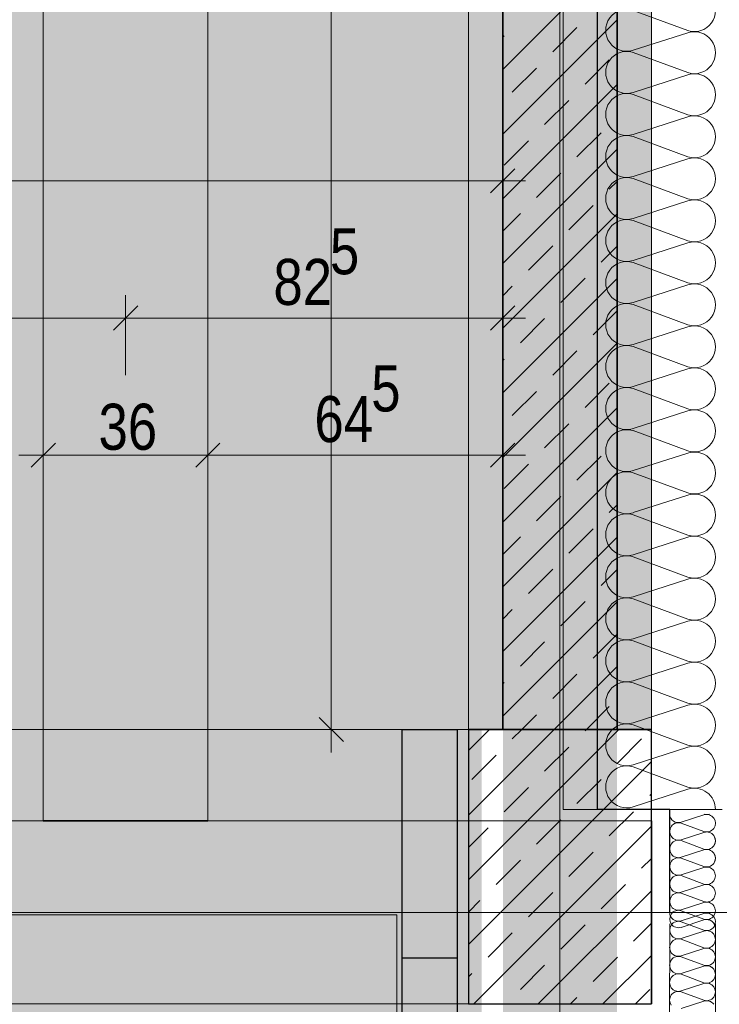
# Model space of a CAD drawing. Extents: x -620 to 300, y 62 to 1107.
# Tile 5 of 256: x -479 to -449, y 208 to 251. Entities that reach past the tile are written whole.
import ezdxf
from ezdxf.lldxf.tags import DXFTag

# ---------------------------------------------------------------- set-up
doc = ezdxf.new("R2010")
doc.units = 0
doc.layers.get('0').update_dxf_attribs({"lineweight": 35})
for name, color, linetype, lineweight, true_color in [('00_Beschriftung UZ', 3, 'Continuous', 13, 0x00ff00), ('30 -33 Aussenwände- 3 Aussenstützen', 7, 'Continuous', 50, 0x0000dd), ('30 -33 Aussenwände- 7 Fassade_ Elemente', 7, 'Continuous', 9, 0x00aacc), ('30 -34 Innenwände- 1 tragend', 7, 'Continuous', 13, 0xdd0806), ('30 -35 Decken- 1 Konstruktion-Träger- Stahlbeton', 7, 'grob-A06G9FRA8I', 13, 0x33aa00), ('70 -72 Beschriftung- 1 Beschriftung allgemein', 7, 'Continuous', 9, 0xff6633), ('70 -76 Bemaßung- 2 Allgemein', 9, 'Continuous', 5, 0x808080), ('iwb_Layout BA_Markierung', 7, 'Continuous', 9, 0xbadcdc), ('iwb_Schraffur_ F90_feuerbestaendig', 1, 'Continuous', 13, 0xff0000)]:
    doc.layers.add(name, color=color, linetype=linetype, lineweight=lineweight, true_color=true_color)
doc.layers.add('70 -71 Achsen- 1 Gebäudeachsen', color=7, linetype='STRICHPUNKT2-A06G9FR98I', lineweight=18)
doc.layers.add('iwb_Schraffur_Unterzug', color=7, linetype='Continuous', lineweight=5, true_color=0xffffcc, plot=False)
doc.styles.get("Standard").update_dxf_attribs({"font": 'ARIALN.TTF'})
tags = doc.linetypes.add('grob-A06G9FRA8I', pattern=[14, 3, -8, 3]).pattern_tags.tags
tags[8:9] = [DXFTag(74, 4), DXFTag(75, 0), DXFTag(340, '0'), DXFTag(46, 0.0), DXFTag(50, 0.0), DXFTag(44, 0.0), DXFTag(45, 0.0)]
tags[6:7] = [DXFTag(74, 4), DXFTag(75, 0), DXFTag(340, '0'), DXFTag(46, 0.0), DXFTag(50, 0.0), DXFTag(44, 0.0), DXFTag(45, 0.0)]
tags[4:5] = [DXFTag(74, 4), DXFTag(75, 0), DXFTag(340, '0'), DXFTag(46, 0.0), DXFTag(50, 0.0), DXFTag(44, 0.0), DXFTag(45, 0.0)]
tags = doc.linetypes.add('STRICHPUNKT2-A06G9FR98I', pattern=[12.7, 6.35, -3.175, 0, -3.175]).pattern_tags.tags
tags[10:11] = [DXFTag(74, 4), DXFTag(75, 0), DXFTag(340, '0'), DXFTag(46, 0.0), DXFTag(50, 0.0), DXFTag(44, 0.0), DXFTag(45, 0.0)]
tags[8:9] = [DXFTag(74, 4), DXFTag(75, 0), DXFTag(340, '0'), DXFTag(46, 0.0), DXFTag(50, 0.0), DXFTag(44, 0.0), DXFTag(45, 0.0)]
tags[6:7] = [DXFTag(74, 4), DXFTag(75, 0), DXFTag(340, '0'), DXFTag(46, 0.0), DXFTag(50, 0.0), DXFTag(44, 0.0), DXFTag(45, 0.0)]
tags[4:5] = [DXFTag(74, 4), DXFTag(75, 0), DXFTag(340, '0'), DXFTag(46, 0.0), DXFTag(50, 0.0), DXFTag(44, 0.0), DXFTag(45, 0.0)]

# ---------------------------------------------------------------- blocks, each defined once
blk = doc.blocks.new('Polygon-A06G9FR18I')
at = {"color": 0, "linetype": 'ByBlock', "lineweight": -2, "ltscale": 0.13}
blk.add_solid([(-459.025, 82.714), (-538.753, 82.502), (-458.857, 1079.919), (-538.753, 1079.919)], dxfattribs=at)
blk = doc.blocks.new('Referenz-A06G9FRB8I')
at = {"layer": '00_Beschriftung UZ', "color": 0, "linetype": 'Continuous', "lineweight": 5, "ltscale": 0.13}
for p, q in [((-458.075, 762.053), (-458.075, 220.053)), ((-458.075, 220.053), (-538.628, 220.053))]:
    blk.add_line(p, q, dxfattribs=at)
at = {"layer": '30 -33 Aussenwände- 3 Aussenstützen', "color": 0, "lineweight": 9}
for p, q in [((-459.575, 219.141), (-458.663, 220.053)), ((-459.575, 216.312), (-455.835, 220.053)), ((-459.575, 213.484), (-453.006, 220.053)), ((-457.661, 219.641), (-457.249, 220.053)), ((-454.479, 219.994), (-454.42, 220.053)), ((-456.247, 218.227), (-455.186, 219.287)), ((-453.065, 218.58), (-452.004, 219.641)), ((-459.429, 217.873), (-458.368, 218.934)), ((-459.575, 210.655), (-451.575, 218.655)), ((-458.015, 216.459), (-456.954, 217.52)), ((-454.833, 216.812), (-453.772, 217.873)), ((-451.651, 217.166), (-451.575, 217.241)), ((-453.418, 215.398), (-452.358, 216.459)), ((-459.349, 208.053), (-451.575, 215.827)), ((-456.6, 215.045), (-455.54, 216.105)), ((-459.575, 214.898), (-458.722, 215.752)), ((-455.186, 213.631), (-454.125, 214.691)), ((-458.368, 213.277), (-457.307, 214.338)), ((-452.004, 213.984), (-451.575, 214.413)), ((-453.772, 212.216), (-452.711, 213.277)), ((-456.954, 211.863), (-455.893, 212.923)), ((-456.521, 208.053), (-451.575, 212.999)), ((-455.575, 211.053), (-455.575, 213.053)), ((-459.575, 212.07), (-459.075, 212.57)), ((-456.575, 212.053), (-454.575, 212.053)), ((-455.54, 210.449), (-454.479, 211.509)), ((-452.358, 210.802), (-451.575, 211.584)), ((-458.722, 210.095), (-457.661, 211.156)), ((-453.693, 208.053), (-451.575, 210.17)), ((-457.307, 208.681), (-456.247, 209.741)), ((-454.125, 209.034), (-453.065, 210.095)), ((-459.575, 209.241), (-459.429, 209.388)), ((-452.278, 208.053), (-451.651, 208.681)), ((-455.107, 208.053), (-454.833, 208.327))]:
    blk.add_line(p, q, dxfattribs=at)
at = {"layer": '30 -33 Aussenwände- 3 Aussenstützen', "color": 0, "linetype": 'Continuous', "lineweight": -2, "ltscale": 0.25}
for p, q in [((-459.575, 220.053), (-459.575, 208.053)), ((-451.575, 220.053), (-459.575, 220.053)), ((-451.575, 208.053), (-451.575, 220.053)), ((-459.575, 208.053), (-451.575, 208.053))]:
    blk.add_line(p, q, dxfattribs=at)
at = {"layer": '30 -33 Aussenwände- 7 Fassade_ Elemente', "color": 0, "linetype": 'Continuous', "ltscale": 0.13}
for p, q in [((-455.435, 372.553), (-455.435, 216.553)), ((-452.375, 251.511), (-449.975, 250.624)), ((-449.975, 250.534), (-452.375, 249.762)), ((-452.375, 249.672), (-449.975, 248.785)), ((-449.975, 248.695), (-452.375, 247.924)), ((-452.375, 247.834), (-449.975, 246.947)), ((-449.975, 246.857), (-452.375, 246.085)), ((-452.375, 245.995), (-449.975, 245.108)), ((-449.975, 245.018), (-452.375, 244.247)), ((-452.375, 244.157), (-449.975, 243.27)), ((-449.975, 243.18), (-452.375, 242.408)), ((-452.375, 242.318), (-449.975, 241.431)), ((-449.975, 241.341), (-452.375, 240.57)), ((-452.375, 240.48), (-449.975, 239.593)), ((-449.975, 239.503), (-452.375, 238.731)), ((-452.375, 238.641), (-449.975, 237.754)), ((-449.975, 237.664), (-452.375, 236.893)), ((-452.375, 236.803), (-449.975, 235.915)), ((-449.975, 235.825), (-452.375, 235.054)), ((-452.375, 234.964), (-449.975, 234.077)), ((-449.975, 233.987), (-452.375, 233.216)), ((-452.375, 233.126), (-449.975, 232.238)), ((-449.975, 232.148), (-452.375, 231.377)), ((-452.375, 231.287), (-449.975, 230.4)), ((-449.975, 230.31), (-452.375, 229.539)), ((-452.375, 229.449), (-449.975, 228.561)), ((-449.975, 228.471), (-452.375, 227.7)), ((-452.375, 227.61), (-449.975, 226.723)), ((-449.975, 226.633), (-452.375, 225.861)), ((-452.375, 225.771), (-449.975, 224.884)), ((-449.975, 224.794), (-452.375, 224.023)), ((-452.375, 223.933), (-449.975, 223.046)), ((-449.975, 222.956), (-452.375, 222.184)), ((-452.375, 222.094), (-449.975, 221.207)), ((-449.975, 221.117), (-452.375, 220.346)), ((-452.375, 220.256), (-449.975, 219.369)), ((-460.075, 220.053), (-538.628, 220.053)), ((-460.075, 204.953), (-460.075, 220.053)), ((-449.975, 219.279), (-452.375, 218.507)), ((-452.375, 218.417), (-449.975, 217.53)), ((-449.975, 217.44), (-452.375, 216.669)), ((-455.435, 216.553), (-448.475, 216.553)), ((-449.275, 216.319), (-450.275, 215.998)), ((-450.275, 215.96), (-449.275, 215.59)), ((-449.275, 215.553), (-450.275, 215.232)), ((-450.275, 215.194), (-449.275, 214.824)), ((-449.275, 214.787), (-450.275, 214.466)), ((-450.275, 214.428), (-449.275, 214.058)), ((-449.275, 214.021), (-450.275, 213.699)), ((-450.275, 213.662), (-449.275, 213.292)), ((-449.275, 213.255), (-450.275, 212.933)), ((-455.575, 211.053), (-455.575, 213.053)), ((-450.275, 212.896), (-449.275, 212.526)), ((-449.275, 212.489), (-450.275, 212.167)), ((-456.575, 212.053), (-454.575, 212.053)), ((-450.275, 212.13), (-449.275, 211.76)), ((-450.275, 211.684), (-449.275, 212.005)), ((-450.775, 211.553), (-450.779, 207.253)), ((-449.275, 211.723), (-450.275, 211.401)), ((-449.276, 211.276), (-450.275, 211.646)), ((-448.775, 211.552), (-448.78, 205.253)), ((-450.276, 210.918), (-449.276, 211.238)), ((-449.276, 210.51), (-450.276, 210.88)), ((-450.277, 210.152), (-449.276, 210.472)), ((-449.277, 209.744), (-450.277, 210.114)), ((-450.277, 209.386), (-449.277, 209.706)), ((-449.277, 208.978), (-450.277, 209.348)), ((-450.278, 208.62), (-449.277, 208.94)), ((-449.278, 208.212), (-450.278, 208.582)), ((-450.278, 207.854), (-449.278, 208.174))]:
    blk.add_line(p, q, dxfattribs=at)
at = {"layer": '30 -33 Aussenwände- 7 Fassade_ Elemente', "color": 0, "linetype": 'Continuous', "lineweight": -2, "ltscale": 0.25}
for p, q in [((-453.935, 216.553), (-453.935, 372.553)), ((-462.475, 220.053), (-460.075, 220.053)), ((-462.475, 210.053), (-462.475, 220.053)), ((-460.075, 220.053), (-460.075, 210.053)), ((-450.775, 216.553), (-453.935, 216.553)), ((-450.775, 212.053), (-450.775, 216.553)), ((-462.475, 204.953), (-462.475, 210.053)), ((-460.075, 210.053), (-462.475, 210.053)), ((-460.075, 210.053), (-460.075, 204.253))]:
    blk.add_line(p, q, dxfattribs=at)
at = {"layer": '30 -33 Aussenwände- 7 Fassade_ Elemente', "color": 0}
for p, q in [((-462.709, 211.953), (-506.709, 211.953)), ((-462.709, 206.753), (-462.709, 211.953))]:
    blk.add_line(p, q, dxfattribs=at)
at = {"layer": '30 -33 Aussenwände- 7 Fassade_ Elemente', "color": 0, "linetype": 'Continuous', "ltscale": 0.13}
for centre, major_axis, end_param in [((-449.694, 251.498), (-0.282, -0.874), 3.764652), ((-452.657, 250.637), (0.282, 0.874), 3.765224), ((-449.694, 249.659), (-0.282, -0.874), 3.764652), ((-452.657, 248.798), (0.282, 0.874), 3.765224), ((-449.694, 247.821), (-0.282, -0.874), 3.764652), ((-452.657, 246.96), (0.282, 0.874), 3.765224), ((-449.694, 245.982), (-0.282, -0.874), 3.764652), ((-452.657, 245.121), (0.282, 0.874), 3.765224), ((-449.694, 244.144), (-0.282, -0.874), 3.764652), ((-452.657, 243.283), (0.282, 0.874), 3.765224), ((-449.694, 242.305), (-0.282, -0.874), 3.764652), ((-452.657, 241.444), (0.282, 0.874), 3.765224), ((-449.694, 240.467), (-0.282, -0.874), 3.764652), ((-452.657, 239.605), (0.282, 0.874), 3.765224), ((-449.694, 238.628), (-0.282, -0.874), 3.764652), ((-452.657, 237.767), (0.282, 0.874), 3.765224), ((-449.694, 236.79), (-0.282, -0.874), 3.764652), ((-452.657, 235.928), (0.282, 0.874), 3.765224), ((-449.694, 234.951), (-0.282, -0.874), 3.764652), ((-452.657, 234.09), (0.282, 0.874), 3.765224), ((-449.694, 233.113), (-0.282, -0.874), 3.764652), ((-452.657, 232.251), (0.282, 0.874), 3.765224), ((-449.694, 231.274), (-0.282, -0.874), 3.764652), ((-452.657, 230.413), (0.282, 0.874), 3.765224), ((-449.694, 229.436), (-0.282, -0.874), 3.764652), ((-452.657, 228.574), (0.282, 0.874), 3.765224), ((-449.694, 227.597), (-0.282, -0.874), 3.764652), ((-452.657, 226.736), (0.282, 0.874), 3.765224), ((-449.694, 225.759), (-0.282, -0.874), 3.764652), ((-452.657, 224.897), (0.282, 0.874), 3.765224), ((-449.694, 223.92), (-0.282, -0.874), 3.764652), ((-452.657, 223.059), (0.282, 0.874), 3.765224), ((-449.694, 222.081), (-0.282, -0.874), 3.764652), ((-452.657, 221.22), (0.282, 0.874), 3.765224), ((-449.694, 220.243), (-0.282, -0.874), 3.764652), ((-452.657, 219.382), (0.282, 0.874), 3.765224), ((-449.694, 218.404), (-0.282, -0.874), 3.764652), ((-452.657, 217.543), (0.282, 0.874), 3.765224), ((-449.694, 216.566), (0.918, -0.013), 1.896254), ((-450.393, 216.362), (-0.383, -0.009), 1.859564), ((-449.158, 215.955), (0.31, 0.225), 1.254884), ((-449.158, 216.721), (-0.106, -0.368), 0.561694), ((-450.393, 215.596), (0.117, 0.364), 3.765224), ((-450.393, 215.596), (-0.31, 0.225), 1.255075), ((-450.393, 215.596), (0.117, 0.364), 1.255075), ((-449.158, 215.955), (0.31, -0.225), 1.254884), ((-450.393, 215.596), (-0.31, -0.225), 1.255075), ((-449.158, 215.955), (-0.117, -0.364), 1.254884), ((-449.158, 215.189), (0.31, 0.225), 1.254884), ((-449.158, 215.189), (-0.117, -0.364), 3.764652), ((-449.158, 215.189), (0.31, -0.225), 1.254884), ((-450.393, 214.83), (0.117, 0.364), 3.765224), ((-450.393, 214.83), (-0.31, 0.225), 1.255075), ((-450.393, 214.83), (0.117, 0.364), 1.255075), ((-449.158, 215.189), (-0.117, -0.364), 1.254884), ((-450.393, 214.064), (0.117, 0.364), 3.765224), ((-450.393, 214.83), (-0.31, -0.225), 1.255075), ((-449.158, 214.423), (0.31, 0.225), 1.254884), ((-449.158, 214.423), (-0.117, -0.364), 3.764652), ((-449.158, 214.423), (0.31, -0.225), 1.254884), ((-449.158, 214.423), (-0.117, -0.364), 1.254884), ((-449.158, 213.657), (-0.117, -0.364), 3.764652), ((-450.393, 213.298), (0.117, 0.364), 3.765224), ((-449.158, 212.891), (-0.117, -0.364), 3.764652), ((-450.393, 212.532), (0.117, 0.364), 3.765224), ((-449.158, 212.124), (-0.117, -0.364), 3.764652), ((-450.393, 211.766), (0.117, 0.364), 3.765224), ((-450.392, 212.048), (-0.383, 0.006), 1.896254), ((-449.158, 211.64), (-0.118, -0.364), 3.765224), ((-450.393, 211.282), (0.118, 0.364), 3.764652), ((-449.158, 211.358), (0.383, -0.005), 1.896254), ((-449.159, 210.874), (-0.118, -0.364), 3.765224), ((-450.394, 210.516), (0.118, 0.364), 3.764652), ((-449.159, 210.108), (-0.118, -0.364), 3.765224), ((-450.394, 209.75), (0.118, 0.364), 3.764652), ((-450.394, 209.75), (-0.31, 0.225), 1.254884), ((-450.394, 209.75), (0.118, 0.364), 1.254884), ((-449.16, 209.342), (-0.118, -0.364), 3.765224), ((-449.16, 209.342), (0.31, 0.224), 1.255075), ((-450.395, 208.984), (0.118, 0.364), 3.764652), ((-450.394, 209.75), (-0.31, -0.224), 1.254884), ((-450.395, 208.984), (0.118, 0.364), 1.254884), ((-449.16, 209.342), (0.31, -0.225), 1.255075), ((-450.395, 208.984), (-0.31, 0.225), 1.254884), ((-449.16, 208.576), (-0.118, -0.364), 3.765224), ((-449.16, 209.342), (-0.118, -0.364), 1.255075), ((-449.16, 208.576), (0.31, 0.224), 1.255075), ((-450.395, 208.984), (-0.31, -0.224), 1.254884), ((-450.395, 208.218), (0.118, 0.364), 1.254884), ((-449.16, 208.576), (0.31, -0.225), 1.255075), ((-450.395, 208.218), (-0.31, 0.225), 1.254884), ((-449.16, 208.576), (-0.118, -0.364), 1.255075), ((-449.161, 207.81), (0.31, 0.224), 1.255075)]:
    blk.add_ellipse(centre, major_axis=major_axis, ratio=1, start_param=0, end_param=end_param, dxfattribs=at)
at = {"layer": '30 -34 Innenwände- 1 tragend', "color": 0, "linetype": 'Continuous', "ltscale": 0.13}
for p, q in [((-458.075, 220.053), (-458.075, 373.053)), ((-453.075, 220.053), (-453.075, 373.053)), ((-453.075, 220.053), (-458.075, 220.053))]:
    blk.add_line(p, q, dxfattribs=at)
at = {"layer": '30 -34 Innenwände- 1 tragend', "color": 0, "lineweight": 35}
for p, q in [((-458.075, 220.053), (-458.075, 373.053)), ((-453.075, 220.053), (-453.075, 373.053))]:
    blk.add_line(p, q, dxfattribs=at)
at = {"layer": '30 -34 Innenwände- 1 tragend', "color": 0, "lineweight": 9}
for p, q in [((-458.075, 248.925), (-453.075, 253.925)), ((-458.075, 248.925), (-453.075, 253.925)), ((-458.075, 246.097), (-453.075, 251.097)), ((-458.075, 246.097), (-453.075, 251.097)), ((-455.893, 249.693), (-454.833, 250.754)), ((-455.893, 249.693), (-454.833, 250.754)), ((-458.075, 250.339), (-458.015, 250.4)), ((-458.075, 250.339), (-458.015, 250.4)), ((-457.661, 247.925), (-456.6, 248.986)), ((-457.661, 247.925), (-456.6, 248.986)), ((-454.479, 248.279), (-453.418, 249.339)), ((-454.479, 248.279), (-453.418, 249.339)), ((-458.075, 243.268), (-453.075, 248.268)), ((-458.075, 243.268), (-453.075, 248.268)), ((-456.247, 246.511), (-455.186, 247.572)), ((-456.247, 246.511), (-455.186, 247.572)), ((-454.833, 245.097), (-453.772, 246.157)), ((-454.833, 245.097), (-453.772, 246.157)), ((-458.015, 244.743), (-456.954, 245.804)), ((-458.015, 244.743), (-456.954, 245.804)), ((-458.075, 240.44), (-453.075, 245.44)), ((-458.075, 240.44), (-453.075, 245.44)), ((-456.6, 243.329), (-455.54, 244.39)), ((-456.6, 243.329), (-455.54, 244.39)), ((-453.418, 243.683), (-453.075, 244.025)), ((-453.418, 243.683), (-453.075, 244.025)), ((-455.186, 241.915), (-454.125, 242.975)), ((-455.186, 241.915), (-454.125, 242.975)), ((-458.075, 241.854), (-457.307, 242.622)), ((-458.075, 241.854), (-457.307, 242.622)), ((-458.075, 237.611), (-453.075, 242.611)), ((-458.075, 237.611), (-453.075, 242.611)), ((-456.954, 240.147), (-455.893, 241.208)), ((-456.954, 240.147), (-455.893, 241.208)), ((-453.772, 240.501), (-453.075, 241.197)), ((-453.772, 240.501), (-453.075, 241.197)), ((-458.075, 234.783), (-453.075, 239.783)), ((-458.075, 234.783), (-453.075, 239.783)), ((-455.54, 238.733), (-454.479, 239.793)), ((-455.54, 238.733), (-454.479, 239.793)), ((-458.075, 239.025), (-457.661, 239.44)), ((-458.075, 239.025), (-457.661, 239.44)), ((-454.125, 237.319), (-453.075, 238.369)), ((-454.125, 237.319), (-453.075, 238.369)), ((-457.307, 236.965), (-456.247, 238.026)), ((-457.307, 236.965), (-456.247, 238.026)), ((-458.075, 231.954), (-453.075, 236.954)), ((-458.075, 231.954), (-453.075, 236.954)), ((-455.893, 235.551), (-454.833, 236.611)), ((-455.893, 235.551), (-454.833, 236.611)), ((-458.075, 236.197), (-458.015, 236.258)), ((-458.075, 236.197), (-458.015, 236.258)), ((-454.479, 234.137), (-453.418, 235.197)), ((-454.479, 234.137), (-453.418, 235.197)), ((-457.661, 233.783), (-456.6, 234.844)), ((-457.661, 233.783), (-456.6, 234.844)), ((-458.075, 229.126), (-453.075, 234.126)), ((-458.075, 229.126), (-453.075, 234.126)), ((-456.247, 232.369), (-455.186, 233.43)), ((-456.247, 232.369), (-455.186, 233.43)), ((-454.833, 230.955), (-453.772, 232.015)), ((-454.833, 230.955), (-453.772, 232.015)), ((-458.075, 226.298), (-453.075, 231.298)), ((-458.075, 226.298), (-453.075, 231.298)), ((-458.015, 230.601), (-456.954, 231.662)), ((-458.015, 230.601), (-456.954, 231.662)), ((-456.6, 229.187), (-455.54, 230.248)), ((-456.6, 229.187), (-455.54, 230.248)), ((-453.418, 229.54), (-453.075, 229.883)), ((-453.418, 229.54), (-453.075, 229.883)), ((-455.186, 227.773), (-454.125, 228.833)), ((-455.186, 227.773), (-454.125, 228.833)), ((-458.075, 227.712), (-457.307, 228.48)), ((-458.075, 227.712), (-457.307, 228.48)), ((-458.075, 223.469), (-453.075, 228.469)), ((-458.075, 223.469), (-453.075, 228.469)), ((-456.954, 226.005), (-455.893, 227.066)), ((-456.954, 226.005), (-455.893, 227.066)), ((-453.772, 226.358), (-453.075, 227.055)), ((-453.772, 226.358), (-453.075, 227.055)), ((-458.075, 220.641), (-453.075, 225.641)), ((-458.075, 220.641), (-453.075, 225.641)), ((-458.075, 224.883), (-457.661, 225.298)), ((-458.075, 224.883), (-457.661, 225.298)), ((-455.54, 224.591), (-454.479, 225.651)), ((-455.54, 224.591), (-454.479, 225.651)), ((-454.125, 223.176), (-453.075, 224.226)), ((-454.125, 223.176), (-453.075, 224.226)), ((-457.307, 222.823), (-456.247, 223.884)), ((-457.307, 222.823), (-456.247, 223.884)), ((-455.835, 220.053), (-453.075, 222.812)), ((-455.835, 220.053), (-453.075, 222.812)), ((-455.893, 221.409), (-454.833, 222.469)), ((-455.893, 221.409), (-454.833, 222.469)), ((-458.075, 222.055), (-458.015, 222.116)), ((-458.075, 222.055), (-458.015, 222.116)), ((-454.42, 220.053), (-453.418, 221.055)), ((-454.42, 220.053), (-453.418, 221.055)), ((-457.249, 220.053), (-456.6, 220.702)), ((-457.249, 220.053), (-456.6, 220.702))]:
    blk.add_line(p, q, dxfattribs=at)
at = {"layer": '30 -35 Decken- 1 Konstruktion-Träger- Stahlbeton', "color": 0}
for p, q in [((-478.175, 216.053), (-478.175, 763.053)), ((-470.975, 216.053), (-470.975, 763.053)), ((-459.575, 220.053), (-459.575, 763.053)), ((-451.575, 220.053), (-451.575, 763.053)), ((-451.575, 216.053), (-538.628, 216.053)), ((-451.575, 208.053), (-538.628, 208.053))]:
    blk.add_line(p, q, dxfattribs=at)
at = {"layer": '30 -35 Decken- 1 Konstruktion-Träger- Stahlbeton', "color": 0, "linetype": 'Continuous', "lineweight": 35, "ltscale": 0.35}
for p, q in [((-459.575, 220.053), (-451.575, 220.053)), ((-478.175, 216.053), (-470.975, 216.053)), ((-451.575, 208.053), (-451.575, 216.053))]:
    blk.add_line(p, q, dxfattribs=at)
at = {"layer": '70 -71 Achsen- 1 Gebäudeachsen', "color": 0, "linetype": 'STRICHPUNKT2-A06G9FR98I', "ltscale": 0.18}
for p, q in [((-455.575, 1076.993), (-455.575, 77.553)), ((-538.628, 212.053), (75.968, 212.053))]:
    blk.add_line(p, q, dxfattribs=at)
at = {"layer": '70 -72 Beschriftung- 1 Beschriftung allgemein', "color": 0, "linetype": 'Continuous', "ltscale": 0.13}
for p, q in [((-451.575, 212.053), (-451.575, 208.053)), ((-451.575, 208.053), (-459.575, 208.053))]:
    blk.add_line(p, q, dxfattribs=at)
at = {"layer": '70 -76 Bemaßung- 2 Allgemein', "color": 0, "linetype": 'Continuous', "ltscale": 0.13}
for p, q in [((-465.575, 221.114), (-465.575, 371.993)), ((-458.075, 241.553), (-458.075, 245.053)), ((-459.136, 244.053), (-538.628, 244.053)), ((-457.075, 244.053), (-459.136, 244.053)), ((-474.575, 235.553), (-474.575, 239.053)), ((-474.575, 235.553), (-474.575, 239.053)), ((-458.075, 235.553), (-458.075, 239.053)), ((-475.636, 238.053), (-511.515, 238.053)), ((-473.575, 238.053), (-475.636, 238.053)), ((-475.575, 238.053), (-473.515, 238.053)), ((-459.136, 238.053), (-473.515, 238.053)), ((-457.075, 238.053), (-459.136, 238.053)), ((-478.175, 229.553), (-478.175, 233.053)), ((-478.175, 229.553), (-478.175, 233.053)), ((-470.975, 229.553), (-470.975, 233.053)), ((-470.975, 229.553), (-470.975, 233.053)), ((-458.075, 229.553), (-458.075, 233.053)), ((-477.175, 232.053), (-479.236, 232.053)), ((-479.175, 232.053), (-477.115, 232.053)), ((-472.036, 232.053), (-477.115, 232.053)), ((-469.975, 232.053), (-472.036, 232.053)), ((-471.975, 232.053), (-469.915, 232.053)), ((-459.136, 232.053), (-469.915, 232.053)), ((-457.075, 232.053), (-459.136, 232.053)), ((-465.575, 219.053), (-465.575, 221.114)), ((-463.075, 220.053), (-466.575, 220.053))]:
    blk.add_line(p, q, dxfattribs=at)
at = {"layer": '70 -76 Bemaßung- 2 Allgemein', "color": 0, "linetype": 'Continuous', "lineweight": 20, "ltscale": 0.2}
for p, q in [((-457.545, 244.584), (-458.606, 243.523)), ((-474.045, 238.584), (-475.106, 237.523)), ((-475.106, 237.523), (-474.045, 238.584)), ((-457.545, 238.584), (-458.606, 237.523)), ((-478.706, 231.523), (-477.645, 232.584)), ((-477.645, 232.584), (-478.706, 231.523)), ((-470.445, 232.584), (-471.506, 231.523)), ((-471.506, 231.523), (-470.445, 232.584)), ((-457.545, 232.584), (-458.606, 231.523)), ((-465.045, 219.523), (-466.106, 220.584))]:
    blk.add_line(p, q, dxfattribs=at)
at = {"layer": '70 -76 Bemaßung- 2 Allgemein', "color": 0, "linetype": 'Continuous', "ltscale": 0.13, "char_height": 2.01377, "attachment_point": 1}
for s, insert in [('{\\fArial Narrow;5}', (-465.636, 241.981)), ('{\\fArial Narrow;82}', (-468.109, 240.639)), ('{\\fArial Narrow;5}', (-463.83, 235.981)), ('{\\fArial Narrow;36}', (-475.758, 234.304)), ('{\\fArial Narrow;64}', (-466.315, 234.639))]:
    blk.add_mtext(s, dxfattribs=dict(at, insert=insert))
blk = doc.blocks.new('Referenz-A06G9FRD8I')
at = {"layer": 'iwb_Schraffur_Unterzug', "linetype": 'Continuous', "ltscale": 0.13}
blk.add_hatch(color=256, dxfattribs=at).paths.add_polyline_path([(-474.175, 216.053), (-478.175, 216.053), (-478.175, 763.053), (-470.975, 763.053), (-470.975, 216.053)])
at = {"layer": 'iwb_Schraffur_ F90_feuerbestaendig', "linetype": 'Continuous', "ltscale": 0.13}
blk.add_solid([(-453.073, 373.053), (-453.073, 204.953), (-458.073, 373.053), (-458.073, 204.953)], dxfattribs=at)
at = {"layer": 'iwb_Schraffur_Unterzug', "linetype": 'Continuous', "ltscale": 0.13}
for points in [[(-459.575, 220.053), (-459.575, 823.053), (-451.575, 220.053), (-451.575, 823.053)], [(-538.628, 220.053), (-459.575, 220.053), (-538.628, 219.791)], [(-538.628, 219.791), (-459.575, 220.053), (-459.575, 208.053)], [(-538.628, 219.791), (-459.575, 208.053), (-538.628, 208.577)], [(-538.628, 208.577), (-459.575, 208.053), (-538.628, 208.053)]]:
    blk.add_solid(points, dxfattribs=at)

msp = doc.modelspace()

# ---------------------------------------------------------------- block references
at = {"color": 8, "lineweight": 25, "ltscale": 0.25, "true_color": 0x808080}
for name in ['Referenz-A06G9FRB8I', 'Referenz-A06G9FRD8I']:
    msp.add_blockref(name, (0, 0), dxfattribs=at)
at = {"layer": 'iwb_Layout BA_Markierung', "ltscale": 0.13}
msp.add_blockref('Polygon-A06G9FR18I', (0, 0), dxfattribs=at)

doc.saveas('drawing.dxf')
